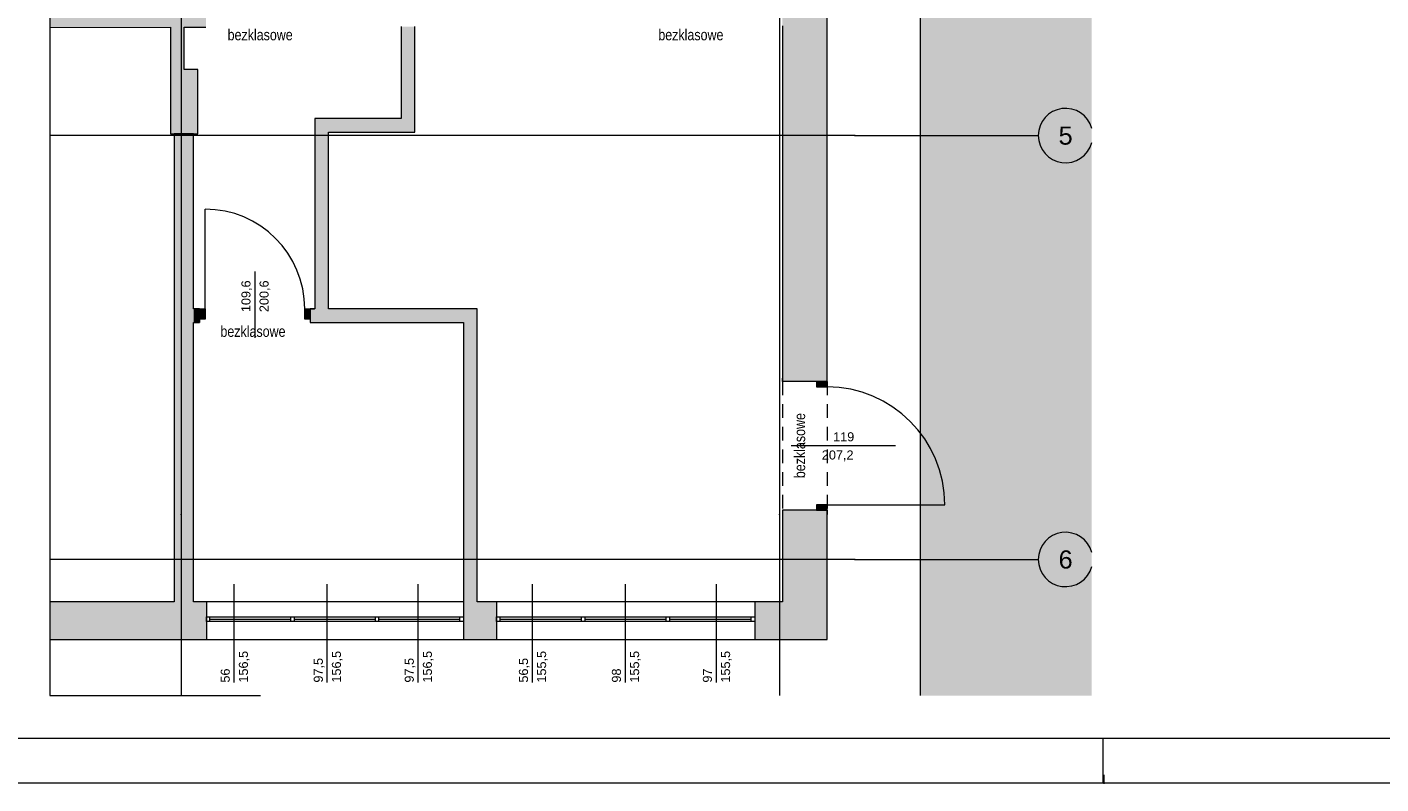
# Paper-space layout 'A-03 INWENTARYZACJA - PIĘTRO 0' of a CAD drawing. Header units: millimetres. Extents: x 0 to 594, y 0 to 297.
# Tile 8 of 11: x 295 to 445, y 0 to 83. Entities that reach past the tile are written whole.
import ezdxf
from ezdxf.xclip import XClip

# ---------------------------------------------------------------- set-up
doc = ezdxf.new("R2010")
doc.units = ezdxf.units.MM
doc.header["$MEASUREMENT"] = 0
doc.header["$XCLIPFRAME"] = 0
for name, pattern in [('DASHDOTX2', [1000, 500, -250, 0, -250]), ('Przer. długie kreski', [2.5, 1.5, -1]), ('PRZERYWANA_DU_A', [550, 350.0000000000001, -199.9999999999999])]:
    doc.linetypes.add(name, pattern=pattern)
for name, color, linetype, lineweight in [('0_Nr_pióra__2', 8, 'Continuous', 13), ('A_stolarka_Nr_pióra__3', 252, 'Continuous', 13), ('A_ściany_Nr_pióra__1', 7, 'Continuous', 20), ('Drzwi Archicad_Nr_pióra__1', 7, 'Continuous', 20), ('Znaczniki drzwi Archicada_Nr_pióra__3', 252, 'Continuous', 13)]:
    doc.layers.add(name, color=color, linetype=linetype, lineweight=lineweight)
for name, color, linetype, lineweight, true_color in [('A_Arkusz_Nr_pióra__255', 7, 'Continuous', 15, 0x242424), ('A_osie_Nr_pióra__16', 7, 'Continuous', 5, 0x0f0f0f), ('A_osie_Nr_pióra__76', 7, 'Continuous', 5, 0x2d2d2d), ('A_ppoż_Nr_pióra__8', 7, 'Continuous', 13, 0x4c4c4c), ('A_ściany_Nr_pióra__10', 7, 'Continuous', 13, 0x4b4b4b), ('A_ściany_Nr_pióra__19', 7, 'Continuous', 5, 0x191919), ('Okna Archicada_Nr_pióra__19', 7, 'Continuous', 5, 0x191919)]:
    doc.layers.add(name, color=color, linetype=linetype, lineweight=lineweight, true_color=true_color)
for name, color, linetype in [('A_podrys', 7, 'Continuous'), ('A_ściany', 7, 'Continuous'), ('Drzwi Archicad', 7, 'Continuous')]:
    doc.layers.add(name, color=color, linetype=linetype)
doc.styles.add('STYL_AUTOMATYCZNY_1', font='arial.ttf')
doc.styles.add('STYL_AUTOMATYCZNY_2', font='ARIALN.TTF')

# ---------------------------------------------------------------- blocks, each defined once
blk = doc.blocks.new('Rysunek_3_3', base_point=(-1727.034381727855, -299.4387813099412))
at = {"linetype": 'Continuous', "lineweight": 0, "true_color": 0x484848}
blk.add_hatch(color=251, dxfattribs=at).paths.add_polyline_path([(412.7295195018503, 288.4460524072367), (297.7655192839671, 288.4460524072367), (297.7655192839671, 173.4460493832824), (393.8307267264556, 173.4460493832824), (393.8307267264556, 9.636049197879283), (412.7295195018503, 9.636049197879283)])
at = {"layer": 'A_ściany', "linetype": 'Continuous', "lineweight": 0, "true_color": 0x000000}
for points in [[(382.020727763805, 86.53605279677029), (378.6005784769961, 86.53605279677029), (378.6005784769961, 44.28605335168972), (383.5207274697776, 44.28605335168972), (383.5207274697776, 86.53605279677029)], [(297.7655157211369, 83.33739782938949), (314.993942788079, 83.37444021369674), (314.9907188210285, 84.87443658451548), (297.7655157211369, 84.83739835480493)], [(312.5907272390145, 78.69605279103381), (312.5907272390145, 83.36927461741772), (311.0907272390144, 83.36604932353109), (311.0907272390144, 78.69605279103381)], [(338.0439153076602, 71.79067433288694), (338.0439153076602, 83.42400395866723), (336.5439153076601, 83.42077866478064), (336.5439153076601, 73.29067433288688)], [(314.0907272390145, 71.59605279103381), (314.0907272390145, 78.69605279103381), (311.0907272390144, 78.69605279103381), (311.0907272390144, 71.59605279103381)], [(328.5039153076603, 71.79067433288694), (338.0439153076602, 71.79067433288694), (336.5439153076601, 73.29067433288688), (327.0039153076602, 73.29067433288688)], [(328.5039153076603, 52.29067433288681), (328.5039153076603, 71.79067433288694), (327.0039153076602, 73.29067433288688), (327.0039153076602, 52.29067433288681)], [(311.5027272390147, 71.59605279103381), (311.5027272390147, 19.98605279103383), (313.6327272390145, 19.98605279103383), (313.6327272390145, 71.59605279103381)], [(313.6327272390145, 50.79067433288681), (314.3039154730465, 50.79067433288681), (314.3039154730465, 52.29067433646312), (313.6327272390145, 52.29067433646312)], [(344.9127272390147, 52.29067433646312), (326.5039153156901, 52.29067433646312), (326.5039153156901, 50.79067433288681), (343.4127272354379, 50.79067433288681)], [(344.9127272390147, 19.98605279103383), (344.9127272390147, 52.29067433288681), (343.4127272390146, 50.79067433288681), (343.4127272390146, 19.98605279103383)], [(378.6005784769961, 15.82605279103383), (383.5207274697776, 15.82605279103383), (383.5207274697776, 30.08605241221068), (378.6005784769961, 30.08605241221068)], [(315.0427282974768, 19.98605475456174), (297.7655179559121, 19.98605475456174), (297.7655179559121, 15.82605290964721), (315.0427282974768, 15.82605290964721)], [(347.0590939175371, 15.82605279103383), (347.0590939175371, 19.98605279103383), (343.4127272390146, 19.98605279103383), (343.4127272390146, 15.82605279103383)], [(378.6005784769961, 15.82605279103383), (378.6005784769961, 19.98605279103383), (375.5590939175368, 19.98605279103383), (375.5590939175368, 15.82605279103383)]]:
    blk.add_hatch(color=18, dxfattribs=at).paths.add_polyline_path(points)
at = {"layer": 'Drzwi Archicad', "linetype": 'Continuous', "lineweight": 0, "true_color": 0xfdfdfd}
for points in [[(314.3039153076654, 52.29067433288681), (314.3039153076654, 51.14067433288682), (314.9039153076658, 51.14067433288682), (314.9039153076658, 52.29067433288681)], [(326.5039153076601, 51.14067433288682), (326.5039153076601, 52.29067433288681), (325.9039153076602, 52.29067433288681), (325.9039153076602, 51.14067433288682)], [(382.3707274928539, 44.28605283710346), (382.3707274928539, 43.68605283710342), (383.5207274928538, 43.68605283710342), (383.5207274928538, 44.28605283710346)], [(383.5207274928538, 30.08605283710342), (383.5207274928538, 30.68605283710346), (382.3707274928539, 30.68605283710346), (382.3707274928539, 30.08605283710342)]]:
    blk.add_hatch(color=7, dxfattribs=at).paths.add_polyline_path(points)
at = {"layer": '0_Nr_pióra__2', "color": 8, "linetype": 'PRZERYWANA_DU_A', "lineweight": 13, "flags": 128}
for points in [[(297.7655170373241, 173.4460527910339), (297.7655170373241, 9.636052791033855)], [(393.8307272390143, 9.636052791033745), (393.8307272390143, 173.4460527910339), (297.7655170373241, 173.4460527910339)], [(297.7655170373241, 9.636052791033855), (393.8307272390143, 9.636052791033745)]]:
    blk.add_lwpolyline(points, dxfattribs=at)
at = {"layer": 'A_osie_Nr_pióra__16', "color": 250, "linetype": 'DASHDOTX2', "lineweight": 5, "true_color": 0x0f0f0f}
for p, q in [((312.2627288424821, 229.0940283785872), (312.2627288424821, 29.59618951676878)), ((378.2627270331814, 229.0940283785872), (378.2627270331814, 29.59618951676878)), ((386.5796472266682, 71.40681933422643), (297.765520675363, 71.40681933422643)), ((386.5796467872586, 71.40682020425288), (406.8307269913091, 71.4068210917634)), ((312.2627272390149, 29.59619010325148), (312.262726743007, 9.63605190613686)), ((378.2627272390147, 29.5961901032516), (378.2627251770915, 9.63605190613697)), ((386.5796472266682, 24.65405431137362), (297.765520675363, 24.65405431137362)), ((386.5796467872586, 24.65405279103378), (406.8307269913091, 24.65405160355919))]:
    blk.add_line(p, q, dxfattribs=at)
for p in [(386.5796467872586, 71.40682020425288), (386.5796467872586, 71.40682020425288), (312.2627272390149, 29.59619010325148), (312.2627272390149, 29.59619010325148), (378.2627272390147, 29.5961901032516), (378.2627272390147, 29.5961901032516), (386.5796467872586, 24.65405279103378), (386.5796467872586, 24.65405279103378)]:
    blk.add_point(p, dxfattribs=at)
at = {"layer": 'A_osie_Nr_pióra__76', "color": 250, "linetype": 'Continuous', "lineweight": 5, "true_color": 0x2d2d2d}
for centre, start, end in [((409.8307272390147, 71.40682020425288), 14.92489967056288, 345.0751003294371), ((409.8307272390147, 24.65405279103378), 14.92489967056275, 345.0751003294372)]:
    blk.add_arc(centre, 3, start, end, dxfattribs=at)
at = {"layer": 'A_stolarka_Nr_pióra__3', "color": 252, "linetype": 'Continuous', "lineweight": 13}
for p, q in [((318.1237804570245, 11.07380499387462), (318.1237804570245, 21.94709087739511)), ((328.3866023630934, 11.07380499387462), (328.3866023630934, 21.94709087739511)), ((338.4228658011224, 11.07380499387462), (338.4228658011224, 21.94709087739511)), ((351.0217800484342, 11.07380499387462), (351.0217800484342, 21.94709087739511)), ((361.2846019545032, 11.07380499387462), (361.2846019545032, 21.94709087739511)), ((371.3208695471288, 11.07380499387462), (371.3208695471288, 21.94709087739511))]:
    blk.add_line(p, q, dxfattribs=at)
at = {"layer": 'A_ściany_Nr_pióra__1', "color": 7, "linetype": 'Continuous', "lineweight": 20}
for p, q in [((314.3039154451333, 52.29067407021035), (313.8339142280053, 52.29067407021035)), ((314.3039154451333, 52.29067407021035), (314.3039154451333, 51.14067339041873)), ((326.5039136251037, 52.29067407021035), (326.9739148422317, 52.29067407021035)), ((326.5039136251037, 52.29067407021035), (326.5039136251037, 51.14067339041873)), ((314.3039154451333, 50.79067354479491), (313.9339153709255, 50.79067354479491)), ((314.3039154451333, 51.14067339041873), (314.3039154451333, 50.79067354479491)), ((326.5039136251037, 51.14067339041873), (326.5039136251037, 50.79067354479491)), ((326.5039136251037, 50.79067354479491), (326.8739136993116, 50.79067354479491)), ((378.6005788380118, 44.28605412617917), (378.6005788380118, 44.65605420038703)), ((382.3707257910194, 44.28605412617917), (378.6005788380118, 44.28605412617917)), ((383.520726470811, 44.28605412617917), (382.3707257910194, 44.28605412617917)), ((383.520726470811, 44.28605412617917), (383.520726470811, 44.75605118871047)), ((378.6005788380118, 30.08605386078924), (378.6005788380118, 29.71605378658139)), ((382.3707257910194, 30.08605386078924), (378.6005788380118, 30.08605386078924)), ((383.520726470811, 30.08605386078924), (382.3707257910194, 30.08605386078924)), ((383.520726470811, 30.08605386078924), (383.520726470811, 29.61605264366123)), ((315.0427273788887, 19.98605475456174), (315.0427273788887, 15.82605290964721)), ((343.4127275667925, 19.98605475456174), (343.4127275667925, 15.82605290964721)), ((347.0590924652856, 19.98605475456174), (347.0590924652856, 15.82605290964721)), ((375.5590941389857, 19.98605475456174), (375.5590941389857, 15.82605290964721))]:
    blk.add_line(p, q, dxfattribs=at)
at = {"layer": 'A_ściany_Nr_pióra__1', "color": 7, "linetype": 'Continuous', "lineweight": 20, "flags": 128}
for points in [[(383.5207272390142, 44.28605335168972), (383.5207272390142, 86.53605279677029)], [(297.7655170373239, 83.33739751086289), (311.0907272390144, 83.36604932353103)], [(311.0907272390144, 83.36604932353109), (311.0907272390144, 78.69605279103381)], [(312.5907272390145, 83.36927461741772), (314.9939440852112, 83.37444200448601)], [(312.5907272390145, 78.69605279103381), (312.5907272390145, 83.36927461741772)], [(336.5439153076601, 83.42077866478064), (336.5439153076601, 73.29067433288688)], [(338.0439153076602, 71.79067433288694), (338.0439153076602, 83.42400395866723)], [(378.6005784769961, 83.51120873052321), (378.6005784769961, 44.28605335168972)], [(311.0907272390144, 78.69605279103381), (311.0907272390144, 71.59605279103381)], [(314.0907272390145, 78.69605279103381), (312.5907272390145, 78.69605279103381)], [(314.0907272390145, 71.59605279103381), (314.0907272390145, 78.69605279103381)], [(336.5439153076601, 73.29067433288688), (327.0039153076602, 73.29067433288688)], [(327.0039153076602, 73.29067433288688), (327.0039153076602, 52.29067433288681)], [(328.5039153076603, 71.79067433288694), (338.0439153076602, 71.79067433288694)], [(328.5039153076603, 52.29067433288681), (328.5039153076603, 71.79067433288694)], [(311.0907272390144, 71.59605279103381), (314.0907272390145, 71.59605279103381)], [(311.5027272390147, 71.59605279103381), (311.5027272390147, 19.98605279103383)], [(313.6327272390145, 71.59605279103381), (311.5027272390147, 71.59605279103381)], [(313.6327272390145, 52.29067433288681), (313.6327272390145, 71.59605279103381)], [(314.3039154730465, 52.29067433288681), (313.6327272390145, 52.29067433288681)], [(327.0039153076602, 52.29067433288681), (326.5039153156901, 52.29067433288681)], [(344.9127272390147, 52.29067433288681), (328.5039153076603, 52.29067433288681)], [(344.9127272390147, 19.98605279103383), (344.9127272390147, 52.29067433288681)], [(313.6327272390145, 19.98605279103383), (313.6327272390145, 50.79067433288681)], [(313.6327272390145, 50.79067433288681), (314.3039154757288, 50.79067433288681)], [(326.5039151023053, 50.79067433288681), (343.4127272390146, 50.79067433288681)], [(343.4127272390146, 50.79067433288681), (343.4127272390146, 19.98605279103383)], [(378.6005784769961, 30.08605241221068), (378.6005784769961, 19.98605279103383)], [(383.5207272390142, 15.82605279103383), (383.5207272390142, 30.08605241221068)], [(311.5027272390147, 19.98605279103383), (297.7655170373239, 19.98605279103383)], [(315.0427272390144, 19.98605279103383), (313.6327272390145, 19.98605279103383)], [(347.0590939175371, 19.98605279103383), (344.9127272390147, 19.98605279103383)], [(378.6005784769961, 19.98605279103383), (375.5590939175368, 19.98605279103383)], [(297.7655170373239, 15.82605279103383), (315.0427272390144, 15.82605279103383)], [(343.4127272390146, 15.82605279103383), (347.0590939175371, 15.82605279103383)], [(375.5590939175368, 15.82605279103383), (378.6005784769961, 15.82605279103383)], [(378.6005784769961, 15.82605279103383), (383.5207272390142, 15.82605279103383)]]:
    blk.add_lwpolyline(points, dxfattribs=at)
at = {"layer": 'A_ściany_Nr_pióra__10', "color": 251, "linetype": 'Przer. długie kreski', "lineweight": 13, "true_color": 0x4b4b4b}
for p, q in [((378.6005788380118, 44.28605412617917), (378.6005788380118, 30.08605386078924)), ((383.520726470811, 44.28605412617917), (383.520726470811, 30.08605386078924))]:
    blk.add_line(p, q, dxfattribs=at)
at = {"layer": 'A_ściany_Nr_pióra__19', "color": 250, "linetype": 'Continuous', "lineweight": 5, "true_color": 0x191919}
for p, q in [((343.4127275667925, 19.98605475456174), (315.0427273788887, 19.98605475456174)), ((375.5590941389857, 19.98605475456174), (347.0590924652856, 19.98605475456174)), ((315.0427273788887, 15.82605290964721), (343.4127275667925, 15.82605290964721)), ((347.0590924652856, 15.82605290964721), (375.5590941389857, 15.82605290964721))]:
    blk.add_line(p, q, dxfattribs=at)
at = {"layer": 'Drzwi Archicad_Nr_pióra__1', "color": 7, "linetype": 'Continuous', "lineweight": 20}
for p, q in [((314.9039139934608, 52.29067407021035), (314.9039139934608, 63.29067515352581)), ((314.3039154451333, 52.29067407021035), (313.8339142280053, 52.29067407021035)), ((314.3039154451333, 52.29067407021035), (313.8339142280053, 52.29067407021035)), ((314.3039154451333, 52.29067407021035), (314.9039139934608, 52.29067407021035)), ((314.3039154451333, 51.14067339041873), (314.3039154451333, 52.29067407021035)), ((314.3039154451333, 52.29067407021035), (314.3039154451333, 51.14067339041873)), ((314.3039154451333, 52.29067407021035), (314.3039154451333, 51.14067339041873)), ((314.9039139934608, 52.29067407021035), (314.9039139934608, 51.14067339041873)), ((325.9039150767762, 51.14067339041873), (325.9039150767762, 52.29067407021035)), ((325.9039150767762, 52.29067407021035), (326.5039136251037, 52.29067407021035)), ((326.5039136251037, 52.29067407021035), (326.5039136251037, 51.14067339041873)), ((326.5039136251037, 52.29067407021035), (326.5039136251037, 51.14067339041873)), ((326.5039136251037, 52.29067407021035), (326.5039136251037, 51.14067339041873)), ((326.5039136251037, 52.29067407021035), (326.9739148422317, 52.29067407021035)), ((326.5039136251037, 52.29067407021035), (326.9739148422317, 52.29067407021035)), ((314.3039154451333, 50.79067354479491), (313.9339153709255, 50.79067354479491)), ((314.3039154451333, 50.79067354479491), (313.9339153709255, 50.79067354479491)), ((314.9039139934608, 51.14067339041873), (314.3039154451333, 51.14067339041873)), ((314.3039154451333, 51.14067339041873), (314.3039154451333, 50.79067354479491)), ((314.3039154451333, 51.14067339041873), (314.3039154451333, 50.79067354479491)), ((326.5039136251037, 51.14067339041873), (325.9039150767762, 51.14067339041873)), ((326.5039136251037, 51.14067339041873), (326.5039136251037, 50.79067354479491)), ((326.5039136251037, 51.14067339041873), (326.5039136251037, 50.79067354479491)), ((326.5039136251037, 50.79067354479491), (326.8739136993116, 50.79067354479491)), ((326.5039136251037, 50.79067354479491), (326.8739136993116, 50.79067354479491)), ((378.6005788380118, 44.28605412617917), (378.6005788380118, 44.65605420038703)), ((378.6005788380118, 44.28605412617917), (378.6005788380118, 44.65605420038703)), ((382.3707257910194, 44.28605412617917), (378.6005788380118, 44.28605412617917)), ((382.3707257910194, 44.28605412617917), (378.6005788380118, 44.28605412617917)), ((382.3707257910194, 44.28605412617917), (382.3707257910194, 43.68605142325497)), ((383.520726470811, 44.28605412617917), (382.3707257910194, 44.28605412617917)), ((383.520726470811, 44.28605412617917), (382.3707257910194, 44.28605412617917)), ((383.520726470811, 44.28605412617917), (382.3707257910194, 44.28605412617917)), ((382.3707257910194, 43.68605142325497), (383.520726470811, 43.68605142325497)), ((383.520726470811, 44.28605412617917), (383.520726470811, 44.75605118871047)), ((383.520726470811, 44.28605412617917), (383.520726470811, 44.75605118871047)), ((383.520726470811, 43.68605142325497), (383.520726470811, 44.28605412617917)), ((382.3707257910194, 30.08605386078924), (378.6005788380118, 30.08605386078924)), ((382.3707257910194, 30.08605386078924), (378.6005788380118, 30.08605386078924)), ((378.6005788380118, 30.08605386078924), (378.6005788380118, 29.71605378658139)), ((378.6005788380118, 30.08605386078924), (378.6005788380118, 29.71605378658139)), ((383.520726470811, 30.68605240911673), (382.3707257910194, 30.68605240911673)), ((382.3707257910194, 30.68605240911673), (382.3707257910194, 30.08605386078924)), ((382.3707257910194, 30.08605386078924), (383.520726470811, 30.08605386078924)), ((383.520726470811, 30.08605386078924), (382.3707257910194, 30.08605386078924)), ((383.520726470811, 30.08605386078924), (382.3707257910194, 30.08605386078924)), ((383.520726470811, 30.08605386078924), (383.520726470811, 30.68605240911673)), ((383.520726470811, 30.68605240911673), (396.5207254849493, 30.68605240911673)), ((383.520726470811, 30.08605386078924), (383.520726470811, 29.61605264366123)), ((383.520726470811, 30.08605386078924), (383.520726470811, 29.61605264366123))]:
    blk.add_line(p, q, dxfattribs=at)
for centre, radius in [((314.9039153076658, 52.29067433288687), 10.99999999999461), ((383.5207274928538, 30.68605283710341), 13.00000000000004)]:
    blk.add_arc(centre, radius, 0, 90, dxfattribs=at)
at = {"layer": 'Okna Archicada_Nr_pióra__19', "color": 250, "linetype": 'Continuous', "lineweight": 5, "true_color": 0x191919}
for p, q in [((315.0427273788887, 18.32605240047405), (343.4127275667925, 18.32605240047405)), ((315.0427273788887, 17.82605084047), (315.0427273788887, 18.32605240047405)), ((315.4427277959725, 17.82605084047), (315.4427277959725, 18.32605240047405)), ((315.4427277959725, 18.07605369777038), (324.3660620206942, 18.07605369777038)), ((324.3660620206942, 17.82605084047), (324.3660620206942, 18.32605240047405)), ((324.7660624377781, 17.82605084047), (324.7660624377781, 18.32605240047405)), ((324.7660624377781, 18.07605369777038), (333.6893925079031, 18.07605369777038)), ((333.6893925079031, 17.82605084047), (333.6893925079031, 18.32605240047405)), ((334.0893929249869, 17.82605084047), (334.0893929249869, 18.32605240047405)), ((334.0893929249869, 18.07605369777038), (343.0127271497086, 18.07605369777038)), ((343.0127271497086, 17.82605084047), (343.0127271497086, 18.32605240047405)), ((343.4127275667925, 18.32605240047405), (343.4127275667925, 17.82605084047)), ((347.0590924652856, 18.32605240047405), (375.5590941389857, 18.32605240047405)), ((347.0590924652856, 17.82605084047), (347.0590924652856, 18.32605240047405)), ((347.4590928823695, 17.82605084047), (347.4590928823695, 18.32605240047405)), ((347.4590928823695, 18.07605369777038), (356.4257595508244, 18.07605369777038)), ((356.4257595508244, 17.82605084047), (356.4257595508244, 18.32605240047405)), ((356.8257599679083, 17.82605084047), (356.8257599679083, 18.32605240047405)), ((356.8257599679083, 18.07605369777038), (365.7924266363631, 18.07605369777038)), ((365.7924266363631, 17.82605084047), (365.7924266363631, 18.32605240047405)), ((366.192427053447, 17.82605084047), (366.192427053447, 18.32605240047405)), ((366.192427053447, 18.07605369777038), (375.1590937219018, 18.07605369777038)), ((375.1590937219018, 17.82605084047), (375.1590937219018, 18.32605240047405)), ((375.5590941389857, 18.32605240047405), (375.5590941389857, 17.82605084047)), ((343.4127275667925, 17.82605084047), (315.0427273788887, 17.82605084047)), ((375.5590941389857, 17.82605084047), (347.0590924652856, 17.82605084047))]:
    blk.add_line(p, q, dxfattribs=at)
at = {"layer": 'Znaczniki drzwi Archicada_Nr_pióra__3', "color": 252, "linetype": 'Continuous', "lineweight": 13}
for p, q in [((320.4039145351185, 56.42876041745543), (320.4039145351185, 49.09625035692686)), ((391.0734176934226, 37.18605191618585), (379.548815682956, 37.18605191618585))]:
    blk.add_line(p, q, dxfattribs=at)
at = {"layer": 'A_osie_Nr_pióra__76', "color": 250, "linetype": 'Continuous', "lineweight": 5, "true_color": 0x2d2d2d, "char_height": 2, "attachment_point": 1, "style": 'STYL_AUTOMATYCZNY_1'}
for s, insert in [('\\A1;{\\pql;\\pt0;\\fArial|b0|i0|c238|p0;\\W1.000000;5}', (409.0680022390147, 72.40682025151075)), ('\\A1;{\\pql;\\pt0;\\fArial|b0|i0|c238|p0;\\W1.000000;6}', (409.0680022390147, 25.65405283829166))]:
    blk.add_mtext(s, dxfattribs=dict(at, insert=insert))
at = {"layer": 'A_ppoż_Nr_pióra__8', "color": 251, "linetype": 'Continuous', "lineweight": 13, "true_color": 0x4c4c4c, "char_height": 1.2, "attachment_point": 5, "style": 'STYL_AUTOMATYCZNY_2'}
for insert in [(320.9828923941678, 82.50954272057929), (368.5022358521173, 82.50954272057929), (320.1881223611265, 49.79885441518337)]:
    blk.add_mtext('\\A1;{\\pqc;\\fArial Narrow|b0|i0|c238|p0;\\W1.000000;bezklasowe}', dxfattribs=dict(at, insert=insert))
at = {"layer": 'A_ppoż_Nr_pióra__8', "color": 251, "linetype": 'Continuous', "lineweight": 13, "true_color": 0x4c4c4c, "insert": (380.5166057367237, 37.20891142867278), "char_height": 1.2, "attachment_point": 5, "rotation": 90, "style": 'STYL_AUTOMATYCZNY_2'}
blk.add_mtext('\\A1;{\\pqc;\\fArial Narrow|b0|i0|c238|p0;\\W1.000000;bezklasowe}', dxfattribs=at)
at = {"layer": 'A_stolarka_Nr_pióra__3', "color": 252, "linetype": 'Continuous', "lineweight": 13, "attachment_point": 7, "rotation": 90, "style": 'STYL_AUTOMATYCZNY_1'}
for s, insert, char_height in [('\\A1;{\\pql;\\fArial|b0|i0|c238|p0;\\W1.000000;156,5}', (319.8179014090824, 11.0738030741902), 0.9999999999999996), ('\\A1;{\\pql;\\fArial|b0|i0|c238|p0;\\W1.000000;97,5}', (328.0807255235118, 11.0738030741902), 0.9999999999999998), ('\\A1;{\\pql;\\fArial|b0|i0|c238|p0;\\W1.000000;156,5}', (330.080725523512, 11.0738030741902), 0.9999999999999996), ('\\A1;{\\pql;\\fArial|b0|i0|c238|p0;\\W1.000000;97,5}', (338.1169907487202, 11.0738030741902), 0.9999999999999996), ('\\A1;{\\pql;\\fArial|b0|i0|c238|p0;\\W1.000000;156,5}', (340.1169907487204, 11.0738030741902), 0.9999999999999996), ('\\A1;{\\pql;\\fArial|b0|i0|c238|p0;\\W1.000000;56,5}', (350.7159017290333, 11.0738030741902), 1), ('\\A1;{\\pql;\\fArial|b0|i0|c238|p0;\\W1.000000;155,5}', (352.7159029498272, 11.0738030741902), 0.9999999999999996), ('\\A1;{\\pql;\\fArial|b0|i0|c238|p0;\\W1.000000;155,5}', (362.9787270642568, 11.0738030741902), 0.9999999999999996), ('\\A1;{\\pql;\\fArial|b0|i0|c238|p0;\\W1.000000;155,5}', (373.0149922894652, 11.0738030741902), 0.9999999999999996), ('\\A1;{\\pql;\\fArial|b0|i0|c238|p0;\\W1.000000;56}', (317.6404460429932, 11.0738030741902), 0.9999999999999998), ('\\A1;{\\pql;\\fArial|b0|i0|c238|p0;\\W1.000000;98}', (360.8012683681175, 11.0738030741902), 1), ('\\A1;{\\pql;\\fArial|b0|i0|c238|p0;\\W1.000000;97}', (370.8375369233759, 11.0738030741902), 1)]:
    blk.add_mtext(s, dxfattribs=dict(at, insert=insert, char_height=char_height))
at = {"layer": 'Znaczniki drzwi Archicada_Nr_pióra__3', "color": 252, "linetype": 'Continuous', "lineweight": 13, "char_height": 1, "attachment_point": 7, "rotation": 90, "style": 'STYL_AUTOMATYCZNY_1'}
for s, insert in [('\\A1;{\\pql;\\pt1;\\fArial|b0|i0|c238|p0;\\W1.000000;109,6}', (320.0981102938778, 51.93372565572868)), ('\\A1;{\\pql;\\pt1;\\fArial|b0|i0|c238|p0;\\W1.000000;200,6}', (322.0981102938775, 51.93372565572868))]:
    blk.add_mtext(s, dxfattribs=dict(at, insert=insert))
at = {"layer": 'Znaczniki drzwi Archicada_Nr_pióra__3', "color": 252, "linetype": 'Continuous', "lineweight": 13, "char_height": 1, "attachment_point": 7, "style": 'STYL_AUTOMATYCZNY_1'}
for s, insert in [('\\A1;{\\pql;\\pt1;\\fArial|b0|i0|c238|p0;\\W1.000000;119}', (384.1943745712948, 37.66931321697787)), ('\\A1;{\\pql;\\pt1;\\fArial|b0|i0|c238|p0;\\W1.000000;207,2}', (382.948844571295, 35.49185785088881))]:
    blk.add_mtext(s, dxfattribs=dict(at, insert=insert))

psp = doc.layouts.new('A-03 INWENTARYZACJA - PIĘTRO 0')

# ---------------------------------------------------------------- linework, layer by layer
at = {"layer": 'A_Arkusz_Nr_pióra__255', "color": 250, "linetype": 'Continuous', "lineweight": 15, "true_color": 0x242424}
for p, q in [((589.1, 4.90000140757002), (29.89980349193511, 4.900326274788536)), ((414.0000000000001, 0), (414.0000000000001, 4.900000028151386)), ((414.1, -0.09999999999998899), (414.1, 0.9000000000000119))]:
    psp.add_line(p, q, dxfattribs=at)
at = {"layer": 'A_Arkusz_Nr_pióra__255', "color": 250, "linetype": 'Continuous', "lineweight": 15, "true_color": 0x242424, "flags": 128}
psp.add_lwpolyline([(0, 297), (594, 297), (594, 0), (0, 0)], close=True, dxfattribs=at)

# ---------------------------------------------------------------- block references
at = {"layer": 'A_podrys', "color": 37, "linetype": 'Continuous', "lineweight": 5, "true_color": 0x656532}
ref = psp.add_blockref('Rysunek_3_3', (-1727.034381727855, -299.4387813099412), dxfattribs=at)
XClip(ref).set_block_clipping_path([(297.765517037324, 9.636052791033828), (412.7295199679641, 288.4460527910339)])

doc.saveas('drawing.dxf')
